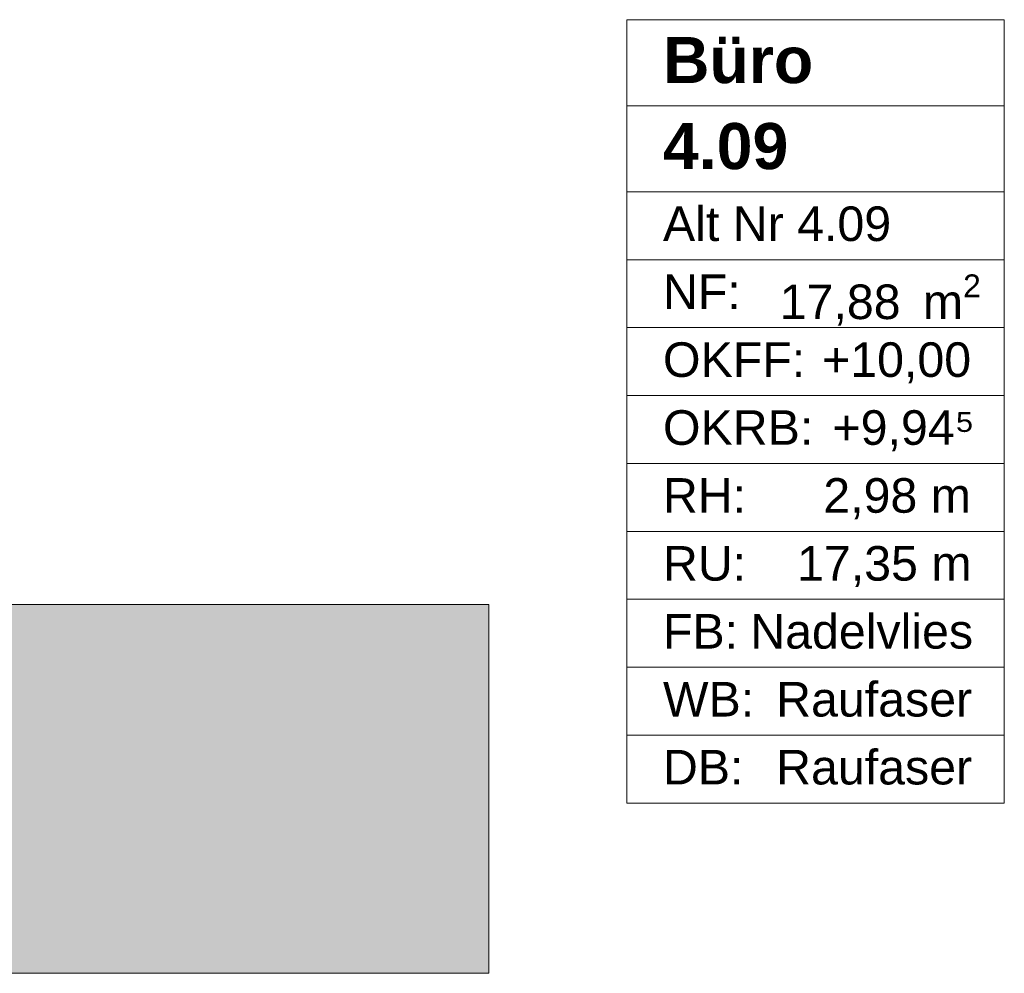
# Model space of a CAD drawing. Header units: metres. Extents: x -3.6 to 84.5, y -11 to 16.8.
# Tile 155 of 161: x 27 to 29.1, y 10.7 to 12.8. Entities that reach past the tile are written whole.
import ezdxf

# ---------------------------------------------------------------- set-up
doc = ezdxf.new("R2010")
doc.units = ezdxf.units.M
doc.header["$MEASUREMENT"] = 0
doc.layers.add('401 - Zone.Raum_ Raumbegrenzung_ Whg.', color=7, linetype='Continuous')
doc.layers.add('701 - Einrichtung.Möbel', color=7, linetype='Continuous')
doc.styles.add('ERSTELLTER_STIL_1', font='txt')
doc.styles.add('ERSTELLTER_STIL_2', font='txt')

msp = doc.modelspace()

# ---------------------------------------------------------------- hatches: boundary and pattern name
at = {"layer": '701 - Einrichtung.Möbel', "linetype": 'Continuous', "lineweight": 0, "true_color": 0x3a3a3a}
msp.add_hatch(color=250, dxfattribs=at).paths.add_polyline_path([(25.8, 10.69), (28, 10.69), (28, 11.49), (26.6, 11.49), (26.6, 12.69), (25.8, 12.69)])

# ---------------------------------------------------------------- linework, layer by layer
at = {"layer": '401 - Zone.Raum_ Raumbegrenzung_ Whg.', "color": 7, "linetype": 'Continuous', "lineweight": 9}
for p, q in [((29.1179, 12.7583), (28.2991, 12.7583)), ((28.2991, 12.7583), (28.2991, 11.0591)), ((28.2991, 12.7583), (29.1179, 12.7583)), ((28.2991, 12.5716), (28.2991, 12.7583)), ((29.1179, 11.0591), (29.1179, 12.7583)), ((29.1179, 12.7583), (29.1179, 12.5716)), ((29.1179, 12.5716), (28.2991, 12.5716)), ((28.2991, 12.5716), (29.1179, 12.5716)), ((28.2991, 12.385), (28.2991, 12.5716)), ((29.1179, 12.5716), (29.1179, 12.385)), ((29.1179, 12.385), (28.2991, 12.385)), ((28.2991, 12.385), (29.1179, 12.385)), ((28.2991, 12.2377), (28.2991, 12.385)), ((29.1179, 12.385), (29.1179, 12.2377)), ((29.1179, 12.2377), (28.2991, 12.2377)), ((28.2991, 12.2377), (29.1179, 12.2377)), ((28.2991, 12.0904), (28.2991, 12.2377)), ((29.1179, 12.2377), (29.1179, 12.0904)), ((29.1179, 12.0904), (28.2991, 12.0904)), ((28.2991, 12.0904), (29.1179, 12.0904)), ((28.2991, 11.9431), (28.2991, 12.0904)), ((29.1179, 12.0904), (29.1179, 11.9431)), ((29.1179, 11.9431), (28.2991, 11.9431)), ((28.2991, 11.9431), (29.1179, 11.9431)), ((28.2991, 11.7958), (28.2991, 11.9431)), ((29.1179, 11.9431), (29.1179, 11.7958)), ((29.1179, 11.7958), (28.2991, 11.7958)), ((28.2991, 11.7958), (29.1179, 11.7958)), ((28.2991, 11.6484), (28.2991, 11.7958)), ((29.1179, 11.7958), (29.1179, 11.6484)), ((29.1179, 11.6484), (28.2991, 11.6484)), ((28.2991, 11.6484), (29.1179, 11.6484)), ((28.2991, 11.5011), (28.2991, 11.6484)), ((29.1179, 11.6484), (29.1179, 11.5011)), ((29.1179, 11.5011), (28.2991, 11.5011)), ((28.2991, 11.5011), (29.1179, 11.5011)), ((28.2991, 11.3538), (28.2991, 11.5011)), ((29.1179, 11.5011), (29.1179, 11.3538)), ((29.1179, 11.3538), (28.2991, 11.3538)), ((28.2991, 11.3538), (29.1179, 11.3538)), ((28.2991, 11.2065), (28.2991, 11.3538)), ((29.1179, 11.3538), (29.1179, 11.2065)), ((29.1179, 11.2065), (28.2991, 11.2065)), ((28.2991, 11.2065), (29.1179, 11.2065)), ((28.2991, 11.0591), (28.2991, 11.2065)), ((29.1179, 11.2065), (29.1179, 11.0591)), ((28.2991, 11.0591), (29.1179, 11.0591)), ((29.1179, 11.0591), (28.2991, 11.0591))]:
    msp.add_line(p, q, dxfattribs=at)
at = {"layer": '701 - Einrichtung.Möbel', "color": 7, "linetype": 'Continuous', "lineweight": 5, "true_color": 0xebebeb, "flags": 128}
msp.add_lwpolyline([(25.8, 10.69), (25.8, 12.69), (26.6, 12.69), (26.6, 11.49), (28, 11.49), (28, 10.69)], close=True, dxfattribs=at)

# ---------------------------------------------------------------- texts
at = {"layer": '401 - Zone.Raum_ Raumbegrenzung_ Whg.', "color": 7, "lineweight": 9, "attachment_point": 1}
for s, insert, char_height, style in [('\\A1;{\\pqj;\\pt0;\\fArial|b1|i0|c0|p38;}', (29.0394, 12.7435), 0.1, 'ERSTELLTER_STIL_1'), ('\\A1;{\\pqj;\\pt0;\\fArial|b1|i0|c0|p38;Büro}', (28.3776, 12.7207), 0.1, 'ERSTELLTER_STIL_1'), ('\\A1;{\\pql;\\pt0;\\fArial|b1|i0|c0|p38;4.09}', (28.3776, 12.5341), 0.1, 'ERSTELLTER_STIL_1'), ('\\A1;{\\pqj;\\pt0;\\fArial|b1|i0|c0|p38;}', (29.0394, 12.5569), 0.1, 'ERSTELLTER_STIL_1'), ('\\A1;{\\pqj;\\pt0;\\fArial|b0|i0|c0|p38;}', (29.0394, 12.3703), 0.075, 'ERSTELLTER_STIL_2'), ('\\A1;{\\pqj;\\pt0;\\fArial|b0|i0|c0|p38;Alt Nr 4.09}', (28.3776, 12.3532), 0.075, 'ERSTELLTER_STIL_2'), ('\\A1;{\\pqj;\\pt0;\\fArial|b0|i0|c0|p38;NF: }', (28.3776, 12.2058), 0.075, 'ERSTELLTER_STIL_2'), ('\\A1;{\\pql;\\pt0,0.05;\\fArial|b0|i0|c0|p38;17,88\\fArial|b0|i0|c0|p38;\\A1{\\H.66x;\\S^  ;}\\fArial|b0|i0|c0|p38; m\\fArial|b0|i0|c0|p38;\\A1{\\H.66x;\\S2^  ;}}', (28.6308, 12.2058), 0.075, 'ERSTELLTER_STIL_2'), ('\\A1;{\\pqj;\\pt0;\\fArial|b0|i0|c0|p38;OKFF: }', (28.3776, 12.0585), 0.075, 'ERSTELLTER_STIL_2'), ('\\A1;{\\pqj;\\pt0;\\fArial|b0|i0|c0|p38;+10,00}', (28.7226, 12.0585), 0.075, 'ERSTELLTER_STIL_2'), ('\\A1;{\\pqj;\\pt0;\\fArial|b0|i0|c0|p38;+9,94⁵}', (28.7452, 11.9112), 0.075, 'ERSTELLTER_STIL_2'), ('\\A1;{\\pqj;\\pt0;\\fArial|b0|i0|c0|p38;OKRB: }', (28.3776, 11.9112), 0.075, 'ERSTELLTER_STIL_2'), ('\\A1;{\\pqj;\\pt0;\\fArial|b0|i0|c0|p38;RH: }', (28.3776, 11.7639), 0.075, 'ERSTELLTER_STIL_2'), ('\\A1;{\\pqj;\\pt0;\\fArial|b0|i0|c0|p38;2,98 m}', (28.7253, 11.7639), 0.075, 'ERSTELLTER_STIL_2'), ('\\A1;{\\pqj;\\pt0;\\fArial|b0|i0|c0|p38;17,35 m}', (28.6684, 11.6166), 0.075, 'ERSTELLTER_STIL_2'), ('\\A1;{\\pqj;\\pt0;\\fArial|b0|i0|c0|p38;RU: }', (28.3776, 11.6166), 0.075, 'ERSTELLTER_STIL_2'), ('\\A1;{\\pqj;\\pt0;\\fArial|b0|i0|c0|p38;FB: }', (28.3776, 11.4692), 0.075, 'ERSTELLTER_STIL_2'), ('\\A1;{\\pqj;\\pt0;\\fArial|b0|i0|c0|p38;Nadelvlies}', (28.5669, 11.4692), 0.075, 'ERSTELLTER_STIL_2'), ('\\A1;{\\pqj;\\pt0;\\fArial|b0|i0|c0|p38;WB: }', (28.3776, 11.3219), 0.075, 'ERSTELLTER_STIL_2'), ('\\A1;{\\pqj;\\pt0;\\fArial|b0|i0|c0|p38;Raufaser}', (28.6231, 11.3219), 0.075, 'ERSTELLTER_STIL_2'), ('\\A1;{\\pqj;\\pt0;\\fArial|b0|i0|c0|p38;DB: }', (28.3776, 11.1746), 0.075, 'ERSTELLTER_STIL_2'), ('\\A1;{\\pqj;\\pt0;\\fArial|b0|i0|c0|p38;Raufaser}', (28.6231, 11.1746), 0.075, 'ERSTELLTER_STIL_2')]:
    msp.add_mtext(s, dxfattribs=dict(at, insert=insert, char_height=char_height, style=style))

doc.saveas('drawing.dxf')
